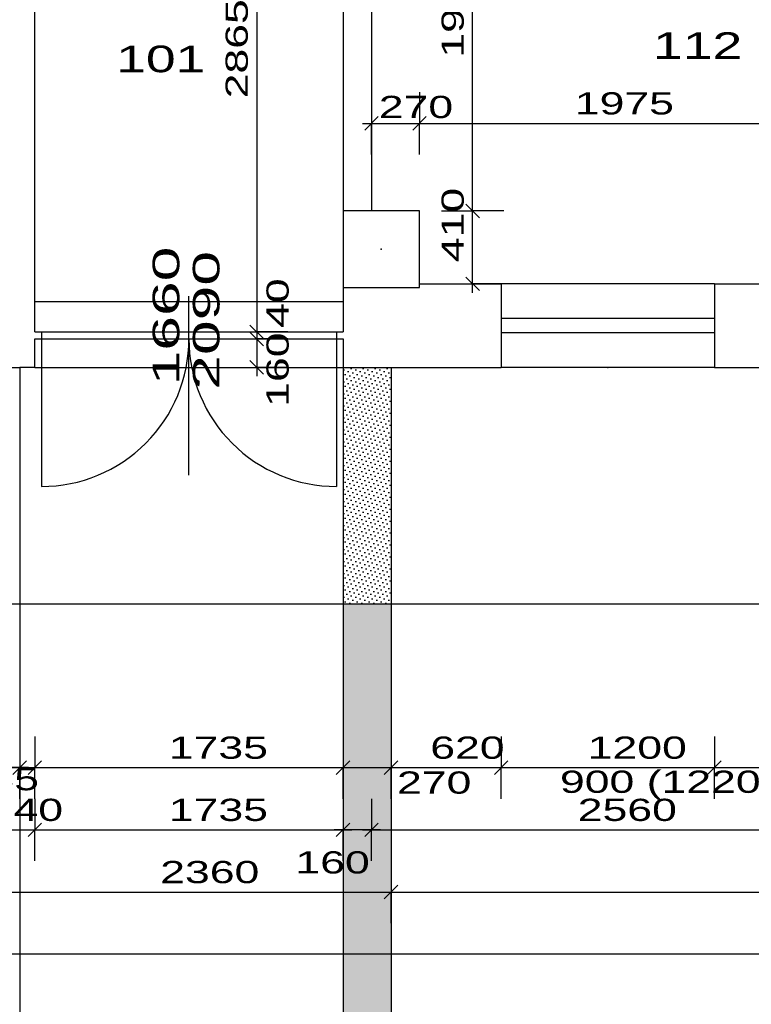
# Model space of a CAD drawing. Extents: x -196363 to 396902, y -489949 to -260582.
# Tile 78 of 256: x 113479 to 117597, y -390706 to -385167. Entities that reach past the tile are written whole.
import ezdxf

# ---------------------------------------------------------------- set-up
doc = ezdxf.new("R2010")
doc.units = 0
doc.header["$MEASUREMENT"] = 0
for name, color, linetype in [('bourani', 15, 'Continuous'), ('koty', 1, 'Continuous'), ('legenda', 1, 'Continuous'), ('noszdiv', 1, 'Continuous'), ('srafbourani', 15, 'Continuous')]:
    doc.layers.add(name, color=color, linetype=linetype)
doc.styles.add('SPIRITTXTSTYLE1', font='ROMAN')
doc.styles.add('SPIRITTXTSTYLE2', font='txt')
doc.linetypes.add('CERCH2', pattern='A,0,-1,[17,dur+dsp vaclavov.shx,S=0.003401,R=0,X=-1,Y=0],0', length=1)
doc.dimstyles.new('SPIRITSTYLE16', dxfattribs={"dimtxt": 125, "dimasz": 12.7, "dimexe": 175, "dimexo": 2942.056152, "dimgap": 50, "dimtad": 1, "dimdec": 3, "dimzin": 0, "dimdsep": 46, "dimlunit": 7, "dimtxsty": 'SPIRITTXTSTYLE1', "dimblk1": '_TICKMARKS16', "dimblk2": '_TICKMARKS16', "dimsah": 1, "dimcen": 0.09, "dimdle": 50, "dimclrd": 1, "dimclre": 1, "dimclrt": 1, "dimadec": 0, "dimazin": 0, "dimtfac": 1, "dimtdec": 4, "dimtofl": 0, "dimtmove": 1, "dimatfit": 0, "dimfxl": 0, "dimtolj": 1, "dimtzin": 0, "dimarcsym": 0})
doc.dimstyles.new('SPIRITSTYLE17', dxfattribs={"dimtxt": 125, "dimasz": 12.7, "dimexe": 175, "dimexo": 4669.553711, "dimgap": 50, "dimtad": 1, "dimdec": 3, "dimzin": 0, "dimdsep": 46, "dimlunit": 7, "dimtxsty": 'SPIRITTXTSTYLE1', "dimblk1": '_TICKMARKS17', "dimblk2": '_TICKMARKS17', "dimsah": 1, "dimcen": 0.09, "dimdle": 50, "dimclrd": 1, "dimclre": 1, "dimclrt": 1, "dimadec": 0, "dimazin": 0, "dimtfac": 1, "dimtdec": 4, "dimtofl": 0, "dimtmove": 1, "dimatfit": 0, "dimfxl": 0, "dimtolj": 1, "dimtzin": 0, "dimarcsym": 0})
doc.dimstyles.new('SPIRITSTYLE18', dxfattribs={"dimtxt": 125, "dimasz": 12.7, "dimexe": 175, "dimexo": 4282.055176, "dimgap": 50, "dimtad": 1, "dimdec": 3, "dimzin": 0, "dimdsep": 46, "dimlunit": 7, "dimtxsty": 'SPIRITTXTSTYLE1', "dimblk1": '_TICKMARKS18', "dimblk2": '_TICKMARKS18', "dimsah": 1, "dimcen": 0.09, "dimdle": 50, "dimclrd": 1, "dimclre": 1, "dimclrt": 1, "dimadec": 0, "dimazin": 0, "dimtfac": 1, "dimtdec": 4, "dimtofl": 0, "dimtmove": 1, "dimatfit": 0, "dimfxl": 0, "dimtolj": 1, "dimtzin": 0, "dimarcsym": 0})
doc.dimstyles.new('SPIRITSTYLE19', dxfattribs={"dimtxt": 125, "dimasz": 12.7, "dimexe": 175, "dimexo": 3307.057129, "dimgap": 50, "dimtad": 1, "dimdec": 3, "dimzin": 0, "dimdsep": 46, "dimlunit": 7, "dimtxsty": 'SPIRITTXTSTYLE1', "dimblk1": '_TICKMARKS19', "dimblk2": '_TICKMARKS19', "dimsah": 1, "dimcen": 0.09, "dimdle": 50, "dimclrd": 1, "dimclre": 1, "dimclrt": 1, "dimadec": 0, "dimazin": 0, "dimtfac": 1, "dimtdec": 4, "dimtofl": 0, "dimtmove": 1, "dimatfit": 0, "dimfxl": 0, "dimtolj": 1, "dimtzin": 0, "dimarcsym": 0})
doc.dimstyles.new('SPIRITSTYLE23', dxfattribs={"dimtxt": 125, "dimasz": 12.7, "dimexe": 175, "dimexo": 3127.049561, "dimgap": 50, "dimtad": 1, "dimdec": 3, "dimzin": 0, "dimdsep": 46, "dimlunit": 7, "dimtxsty": 'SPIRITTXTSTYLE1', "dimblk1": '_TICKMARKS23', "dimblk2": '_TICKMARKS23', "dimsah": 1, "dimcen": 0.09, "dimdle": 50, "dimclrd": 1, "dimclre": 1, "dimclrt": 1, "dimadec": 0, "dimazin": 0, "dimtfac": 1, "dimtdec": 4, "dimtofl": 0, "dimtmove": 1, "dimatfit": 0, "dimfxl": 0, "dimtolj": 1, "dimtzin": 0, "dimarcsym": 0})
doc.dimstyles.new('SPIRITSTYLE24', dxfattribs={"dimtxt": 125, "dimasz": 12.7, "dimexe": 175, "dimexo": 2777.05542, "dimgap": 50, "dimtad": 1, "dimdec": 3, "dimzin": 0, "dimdsep": 46, "dimlunit": 7, "dimtxsty": 'SPIRITTXTSTYLE1', "dimblk1": '_TICKMARKS24', "dimblk2": '_TICKMARKS24', "dimsah": 1, "dimcen": 0.09, "dimdle": 50, "dimclrd": 1, "dimclre": 1, "dimclrt": 1, "dimadec": 0, "dimazin": 0, "dimtfac": 1, "dimtdec": 4, "dimtofl": 0, "dimtmove": 1, "dimatfit": 0, "dimfxl": 0, "dimtolj": 1, "dimtzin": 0, "dimarcsym": 0})
doc.dimstyles.new('SPIRITSTYLE25', dxfattribs={"dimtxt": 125, "dimasz": 12.7, "dimexe": 175, "dimexo": 2077.067139, "dimgap": 50, "dimtad": 1, "dimdec": 3, "dimzin": 0, "dimdsep": 46, "dimlunit": 7, "dimtxsty": 'SPIRITTXTSTYLE1', "dimblk1": '_TICKMARKS25', "dimblk2": '_TICKMARKS25', "dimsah": 1, "dimcen": 0.09, "dimdle": 50, "dimclrd": 1, "dimclre": 1, "dimclrt": 1, "dimadec": 0, "dimazin": 0, "dimtfac": 1, "dimtdec": 4, "dimtofl": 0, "dimtmove": 1, "dimatfit": 0, "dimfxl": 0, "dimtolj": 1, "dimtzin": 0, "dimarcsym": 0})
doc.dimstyles.new('SPIRITSTYLE26', dxfattribs={"dimtxt": 125, "dimasz": 12.7, "dimexe": 175, "dimexo": -175, "dimgap": 50, "dimtad": 1, "dimdec": 3, "dimzin": 0, "dimdsep": 46, "dimlunit": 7, "dimtxsty": 'SPIRITTXTSTYLE1', "dimblk1": '_TICKMARKS26', "dimblk2": '_TICKMARKS26', "dimsah": 1, "dimcen": 0.09, "dimdle": 50, "dimclrd": 1, "dimclre": 1, "dimclrt": 1, "dimadec": 0, "dimazin": 0, "dimtfac": 1, "dimtdec": 4, "dimtofl": 0, "dimtmove": 1, "dimatfit": 0, "dimfxl": 0, "dimtolj": 1, "dimtzin": 0, "dimarcsym": 0})
doc.dimstyles.new('SPIRITSTYLE331', dxfattribs={"dimtxt": 125, "dimasz": 12.7, "dimexe": 175, "dimexo": -55.788673, "dimgap": 50, "dimtad": 1, "dimdec": 3, "dimzin": 0, "dimdsep": 46, "dimlunit": 7, "dimtxsty": 'SPIRITTXTSTYLE1', "dimblk1": '_TICKMARKS331', "dimblk2": '_TICKMARKS331', "dimsah": 1, "dimcen": 0.09, "dimdle": 50, "dimclrd": 1, "dimclre": 1, "dimclrt": 1, "dimadec": 0, "dimazin": 0, "dimtfac": 1, "dimtdec": 4, "dimtofl": 0, "dimtmove": 1, "dimatfit": 0, "dimfxl": 0, "dimtolj": 1, "dimtzin": 0, "dimarcsym": 0})
doc.dimstyles.new('SPIRITSTYLE362', dxfattribs={"dimtxt": 125, "dimasz": 12.7, "dimexe": 175, "dimexo": 7969.371094, "dimgap": 50, "dimtad": 1, "dimdec": 3, "dimzin": 0, "dimdsep": 46, "dimlunit": 7, "dimtxsty": 'SPIRITTXTSTYLE1', "dimblk1": '_TICKMARKS362', "dimblk2": '_TICKMARKS362', "dimsah": 1, "dimcen": 0.09, "dimdle": 50, "dimclrd": 1, "dimclre": 1, "dimclrt": 1, "dimadec": 0, "dimazin": 0, "dimtfac": 1, "dimtdec": 4, "dimtofl": 0, "dimtmove": 1, "dimatfit": 0, "dimfxl": 0, "dimtolj": 1, "dimtzin": 0, "dimarcsym": 0})
doc.dimstyles.new('SPIRITSTYLE91', dxfattribs={"dimtxt": 125, "dimasz": 12.7, "dimexe": 175, "dimexo": -105.745316, "dimgap": 50, "dimtad": 1, "dimdec": 3, "dimzin": 0, "dimdsep": 46, "dimlunit": 7, "dimtxsty": 'SPIRITTXTSTYLE1', "dimblk1": '_TICKMARKS91', "dimblk2": '_TICKMARKS91', "dimsah": 1, "dimcen": 0.09, "dimdle": 50, "dimclrd": 1, "dimclre": 1, "dimclrt": 1, "dimadec": 0, "dimazin": 0, "dimtfac": 1, "dimtdec": 4, "dimtofl": 0, "dimtmove": 1, "dimatfit": 0, "dimfxl": 0, "dimtolj": 1, "dimtzin": 0, "dimarcsym": 0})
doc.dimstyles.new('SPIRITSTYLE93', dxfattribs={"dimtxt": 125, "dimasz": 12.7, "dimexe": 175, "dimexo": 317.819519, "dimgap": 50, "dimtad": 1, "dimdec": 3, "dimzin": 0, "dimdsep": 46, "dimlunit": 7, "dimtxsty": 'SPIRITTXTSTYLE1', "dimblk1": '_TICKMARKS93', "dimblk2": '_TICKMARKS93', "dimsah": 1, "dimcen": 0.09, "dimdle": 50, "dimclrd": 1, "dimclre": 1, "dimclrt": 1, "dimadec": 0, "dimazin": 0, "dimtfac": 1, "dimtdec": 4, "dimtofl": 0, "dimtmove": 1, "dimatfit": 0, "dimfxl": 0, "dimtolj": 1, "dimtzin": 0, "dimarcsym": 0})
pattern_1 = [(45.000008, (858026.688, -24615.152), (-8.41899395, 25.25696945), [0, -23.8125])]

# ---------------------------------------------------------------- blocks, each defined once
blk = doc.blocks.new('_TICKMARKS16')
at = {"color": 1, "linetype": 'Continuous'}
blk.add_line((-3, -3), (3, 3), dxfattribs=at)
blk = doc.blocks.new('*D561')
at = {"color": 1, "linetype": 'Continuous', "ltscale": 300}
for p, q in [((113224.2, -389549.9, 1723.8), (113224.2, -389724.9, 1723.8)), ((113564.2, -389549.9, 1723.8), (113564.2, -389724.9, 1723.8)), ((113174.2, -389724.9, 1723.8), (113614.2, -389724.9, 1723.8)), ((113224.2, -389899.9, 1723.8), (113224.2, -389724.9, 1723.8)), ((113564.2, -389899.9, 1723.8), (113564.2, -389724.9, 1723.8))]:
    blk.add_line(p, q, dxfattribs=at)
at = {"color": 1, "linetype": 'Continuous', "ltscale": 300, "xscale": 12.69999980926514, "yscale": 12.69999980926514, "zscale": 12.69999980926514, "rotation": 180.0000050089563}
blk.add_blockref('_TICKMARKS16', (113224.2, -389724.9, 1723.8), dxfattribs=at)
at = {"color": 1, "linetype": 'Continuous', "ltscale": 300, "xscale": 12.69999980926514, "yscale": 12.69999980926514, "zscale": 12.69999980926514}
blk.add_blockref('_TICKMARKS16', (113564.2, -389724.9, 1723.8), dxfattribs=at)
at = {"color": 1, "linetype": 'Continuous', "ltscale": 300, "style": 'SPIRITTXTSTYLE1', "width": 1.5}
blk.add_text('340', height=125, dxfattribs=at).set_placement((113304.9, -389674.9, 1723.8))
blk = doc.blocks.new('_TICKMARKS17')
at = {"color": 1, "linetype": 'Continuous'}
blk.add_line((-3, -3), (3, 3), dxfattribs=at)
blk = doc.blocks.new('*D562')
at = {"color": 1, "linetype": 'Continuous', "ltscale": 300}
for p, q in [((113564.2, -389549.9, 1723.8), (113564.2, -389724.9, 1723.8)), ((115299.1, -389549.9, 1723.8), (115299.1, -389724.9, 1723.8)), ((113514.2, -389724.9, 1723.8), (115349.1, -389724.9, 1723.8)), ((113564.2, -389899.9, 1723.8), (113564.2, -389724.9, 1723.8)), ((115299.1, -389899.9, 1723.8), (115299.1, -389724.9, 1723.8))]:
    blk.add_line(p, q, dxfattribs=at)
at = {"color": 1, "linetype": 'Continuous', "ltscale": 300, "xscale": 12.69999980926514, "yscale": 12.69999980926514, "zscale": 12.69999980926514, "rotation": 180.0000050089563}
blk.add_blockref('_TICKMARKS17', (113564.2, -389724.9, 1723.8), dxfattribs=at)
at = {"color": 1, "linetype": 'Continuous', "ltscale": 300, "xscale": 12.69999980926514, "yscale": 12.69999980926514, "zscale": 12.69999980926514}
blk.add_blockref('_TICKMARKS17', (115299.1, -389724.9, 1723.8), dxfattribs=at)
at = {"color": 1, "linetype": 'Continuous', "ltscale": 300, "style": 'SPIRITTXTSTYLE1', "width": 1.5}
blk.add_text('1735', height=125, dxfattribs=at).set_placement((114318.6, -389674.9, 1723.8))
blk = doc.blocks.new('_TICKMARKS18')
at = {"color": 1, "linetype": 'Continuous'}
blk.add_line((-3, -3), (3, 3), dxfattribs=at)
blk = doc.blocks.new('*D563')
at = {"color": 1, "linetype": 'Continuous', "ltscale": 300}
for p, q in [((115299.1, -389549.9, 1723.8), (115299.1, -389724.9, 1723.8)), ((115459.2, -389549.9, 1723.8), (115459.2, -389724.9, 1723.8)), ((115509.2, -389724.9, 1723.8), (115249.1, -389724.9, 1723.8)), ((115299.1, -389899.9, 1723.8), (115299.1, -389724.9, 1723.8)), ((115459.2, -389899.9, 1723.8), (115459.2, -389724.9, 1723.8))]:
    blk.add_line(p, q, dxfattribs=at)
at = {"color": 1, "linetype": 'Continuous', "ltscale": 300, "xscale": 12.69999980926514, "yscale": 12.69999980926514, "zscale": 12.69999980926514}
for p, rotation in [((115299.1, -389724.9, 1723.8), 180.0000050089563), ((115459.2, -389724.9, 1723.8), 360.0000100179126)]:
    blk.add_blockref('_TICKMARKS18', p, dxfattribs=dict(at, rotation=rotation))
at = {"color": 1, "linetype": 'Continuous', "ltscale": 300, "style": 'SPIRITTXTSTYLE1', "width": 1.5}
blk.add_text('160', height=125, rotation=360, dxfattribs=at).set_placement((115031, -389970.4, 1723.8))
blk = doc.blocks.new('_TICKMARKS19')
at = {"color": 1, "linetype": 'Continuous'}
blk.add_line((-3, -3), (3, 3), dxfattribs=at)
blk = doc.blocks.new('*D564')
at = {"color": 1, "linetype": 'Continuous', "ltscale": 300}
for p, q in [((115459.2, -389549.9, 1723.8), (115459.2, -389724.9, 1723.8)), ((118019.2, -389549.9, 1723.8), (118019.2, -389724.9, 1723.8)), ((115409.2, -389724.9, 1723.8), (118069.2, -389724.9, 1723.8)), ((115459.2, -389899.9, 1723.8), (115459.2, -389724.9, 1723.8)), ((118019.2, -389899.9, 1723.8), (118019.2, -389724.9, 1723.8))]:
    blk.add_line(p, q, dxfattribs=at)
at = {"color": 1, "linetype": 'Continuous', "ltscale": 300, "xscale": 12.69999980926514, "yscale": 12.69999980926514, "zscale": 12.69999980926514, "rotation": 180.0000050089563}
blk.add_blockref('_TICKMARKS19', (115459.2, -389724.9, 1723.8), dxfattribs=at)
at = {"color": 1, "linetype": 'Continuous', "ltscale": 300, "xscale": 12.69999980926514, "yscale": 12.69999980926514, "zscale": 12.69999980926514}
blk.add_blockref('_TICKMARKS19', (118019.2, -389724.9, 1723.8), dxfattribs=at)
at = {"color": 1, "linetype": 'Continuous', "ltscale": 300, "style": 'SPIRITTXTSTYLE1', "width": 1.5}
blk.add_text('2560', height=125, dxfattribs=at).set_placement((116620.1, -389674.9, 1723.8))
blk = doc.blocks.new('_TICKMARKS23')
at = {"color": 1, "linetype": 'Continuous'}
blk.add_line((-3, -3), (3, 3), dxfattribs=at)
blk = doc.blocks.new('*D578')
at = {"color": 1, "linetype": 'Continuous', "ltscale": 300}
for p, q in [((108904.2, -390249.9, 1723.8), (108904.2, -390424.9, 1723.8)), ((134174.2, -390249.9, 1723.8), (134174.2, -390424.9, 1723.8)), ((134224.2, -390424.9, 1723.8), (108854.2, -390424.9, 1723.8)), ((108904.2, -390599.9, 1723.8), (108904.2, -390424.9, 1723.8)), ((134174.2, -390599.9, 1723.8), (134174.2, -390424.9, 1723.8))]:
    blk.add_line(p, q, dxfattribs=at)
at = {"color": 1, "linetype": 'Continuous', "ltscale": 300, "xscale": 12.69999980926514, "yscale": 12.69999980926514, "zscale": 12.69999980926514}
for p, rotation in [((108904.2, -390424.9, 1723.8), 180.0000050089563), ((134174.2, -390424.9, 1723.8), 360.0000100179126)]:
    blk.add_blockref('_TICKMARKS23', p, dxfattribs=dict(at, rotation=rotation))
at = {"color": 1, "linetype": 'Continuous', "ltscale": 300, "style": 'SPIRITTXTSTYLE1', "width": 1.5}
blk.add_text('25270', height=125, rotation=360, dxfattribs=at).set_placement((121390.4, -390374.9, 1723.8))
blk = doc.blocks.new('_TICKMARKS24')
at = {"color": 1, "linetype": 'Continuous'}
blk.add_line((-3, -3), (3, 3), dxfattribs=at)
blk = doc.blocks.new('*D580')
at = {"color": 1, "linetype": 'Continuous', "ltscale": 300}
for p, q in [((113209.2, -389899.9, 1723.8), (113209.2, -390074.9, 1723.8)), ((115569.2, -389899.9, 1723.8), (115569.2, -390074.9, 1723.8)), ((113159.2, -390074.9, 1723.8), (115619.1, -390074.9, 1723.8)), ((113209.2, -390249.9, 1723.8), (113209.2, -390074.9, 1723.8)), ((115569.2, -390249.9, 1723.8), (115569.2, -390074.9, 1723.8))]:
    blk.add_line(p, q, dxfattribs=at)
at = {"color": 1, "linetype": 'Continuous', "ltscale": 300, "xscale": 12.69999980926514, "yscale": 12.69999980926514, "zscale": 12.69999980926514, "rotation": 180.0000050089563}
blk.add_blockref('_TICKMARKS24', (113209.2, -390074.9, 1723.8), dxfattribs=at)
at = {"color": 1, "linetype": 'Continuous', "ltscale": 300, "xscale": 12.69999980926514, "yscale": 12.69999980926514, "zscale": 12.69999980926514}
blk.add_blockref('_TICKMARKS24', (115569.2, -390074.9, 1723.8), dxfattribs=at)
at = {"color": 1, "linetype": 'Continuous', "ltscale": 300, "style": 'SPIRITTXTSTYLE1', "width": 1.5}
blk.add_text('2360', height=125, dxfattribs=at).set_placement((114270.1, -390024.9, 1723.8))
blk = doc.blocks.new('*D581')
at = {"color": 1, "linetype": 'Continuous', "ltscale": 300}
for p, q in [((115569.2, -389899.9, 1723.8), (115569.2, -390074.9, 1723.8)), ((134174.2, -389899.9, 1723.8), (134174.2, -390074.9, 1723.8)), ((115519.2, -390074.9, 1723.8), (134224.2, -390074.9, 1723.8)), ((115569.2, -390249.9, 1723.8), (115569.2, -390074.9, 1723.8)), ((134174.2, -390249.9, 1723.8), (134174.2, -390074.9, 1723.8))]:
    blk.add_line(p, q, dxfattribs=at)
at = {"color": 1, "linetype": 'Continuous', "ltscale": 300, "xscale": 12.69999980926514, "yscale": 12.69999980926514, "zscale": 12.69999980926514, "rotation": 180.0000050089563}
blk.add_blockref('_TICKMARKS24', (115569.2, -390074.9, 1723.8), dxfattribs=at)
at = {"color": 1, "linetype": 'Continuous', "ltscale": 300, "xscale": 12.69999980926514, "yscale": 12.69999980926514, "zscale": 12.69999980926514}
blk.add_blockref('_TICKMARKS24', (134174.2, -390074.9, 1723.8), dxfattribs=at)
at = {"color": 1, "linetype": 'Continuous', "ltscale": 300, "style": 'SPIRITTXTSTYLE1', "width": 1.5}
blk.add_text('18605', height=125, dxfattribs=at).set_placement((124728.8, -390024.9, 1723.8))
blk = doc.blocks.new('_TICKMARKS25')
at = {"color": 1, "linetype": 'Continuous'}
blk.add_line((-3, -3), (3, 3), dxfattribs=at)
blk = doc.blocks.new('*D582')
at = {"color": 1, "linetype": 'Continuous', "ltscale": 300}
for p, q in [((113479.2, -389199.9, 1723.8), (113479.2, -389374.9, 1723.8)), ((113564.2, -389199.9, 1723.8), (113564.2, -389374.9, 1723.8)), ((113429.2, -389374.9, 1723.8), (113614.2, -389374.9, 1723.8)), ((113479.2, -389549.9, 1723.8), (113479.2, -389374.9, 1723.8)), ((113564.2, -389549.9, 1723.8), (113564.2, -389374.9, 1723.8))]:
    blk.add_line(p, q, dxfattribs=at)
at = {"color": 1, "linetype": 'Continuous', "ltscale": 300, "xscale": 12.69999980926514, "yscale": 12.69999980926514, "zscale": 12.69999980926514, "rotation": 180.0000050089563}
blk.add_blockref('_TICKMARKS25', (113479.2, -389374.9, 1723.8), dxfattribs=at)
at = {"color": 1, "linetype": 'Continuous', "ltscale": 300, "xscale": 12.69999980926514, "yscale": 12.69999980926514, "zscale": 12.69999980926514}
blk.add_blockref('_TICKMARKS25', (113564.2, -389374.9, 1723.8), dxfattribs=at)
at = {"color": 1, "linetype": 'Continuous', "ltscale": 300, "style": 'SPIRITTXTSTYLE1', "width": 1.5}
blk.add_text('85', height=125, dxfattribs=at).set_placement((113308.8, -389502.1, 1723.8))
blk = doc.blocks.new('*D583')
at = {"color": 1, "linetype": 'Continuous', "ltscale": 300}
for p, q in [((113209.2, -389199.9, 1723.8), (113209.2, -389374.9, 1723.8)), ((113479.2, -389199.9, 1723.8), (113479.2, -389374.9, 1723.8)), ((113529.2, -389374.9, 1723.8), (113159.2, -389374.9, 1723.8)), ((113209.2, -389549.9, 1723.8), (113209.2, -389374.9, 1723.8)), ((113479.2, -389549.9, 1723.8), (113479.2, -389374.9, 1723.8))]:
    blk.add_line(p, q, dxfattribs=at)
at = {"color": 1, "linetype": 'Continuous', "ltscale": 300, "xscale": 12.69999980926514, "yscale": 12.69999980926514, "zscale": 12.69999980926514}
for p, rotation in [((113209.2, -389374.9, 1723.8), 180.0000050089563), ((113479.2, -389374.9, 1723.8), 360.0000100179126)]:
    blk.add_blockref('_TICKMARKS25', p, dxfattribs=dict(at, rotation=rotation))
at = {"color": 1, "linetype": 'Continuous', "ltscale": 300, "style": 'SPIRITTXTSTYLE1', "width": 1.5}
blk.add_text('270', height=125, rotation=360, dxfattribs=at).set_placement((112992, -389521.3, 1723.8))
blk = doc.blocks.new('*D585')
at = {"color": 1, "linetype": 'Continuous', "ltscale": 300}
for p, q in [((113564.2, -389199.9, 1723.8), (113564.2, -389374.9, 1723.8)), ((115299.1, -389199.9, 1723.8), (115299.1, -389374.9, 1723.8)), ((113514.2, -389374.9, 1723.8), (115349.1, -389374.9, 1723.8)), ((113564.2, -389549.9, 1723.8), (113564.2, -389374.9, 1723.8)), ((115299.1, -389549.9, 1723.8), (115299.1, -389374.9, 1723.8))]:
    blk.add_line(p, q, dxfattribs=at)
at = {"color": 1, "linetype": 'Continuous', "ltscale": 300, "xscale": 12.69999980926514, "yscale": 12.69999980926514, "zscale": 12.69999980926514, "rotation": 180.0000050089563}
blk.add_blockref('_TICKMARKS25', (113564.2, -389374.9, 1723.8), dxfattribs=at)
at = {"color": 1, "linetype": 'Continuous', "ltscale": 300, "xscale": 12.69999980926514, "yscale": 12.69999980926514, "zscale": 12.69999980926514}
blk.add_blockref('_TICKMARKS25', (115299.1, -389374.9, 1723.8), dxfattribs=at)
at = {"color": 1, "linetype": 'Continuous', "ltscale": 300, "style": 'SPIRITTXTSTYLE1', "width": 1.5}
blk.add_text('1735', height=125, dxfattribs=at).set_placement((114318.6, -389324.9, 1723.8))
blk = doc.blocks.new('_TICKMARKS26')
at = {"color": 1, "linetype": 'Continuous'}
blk.add_line((-3, -3), (3, 3), dxfattribs=at)
blk = doc.blocks.new('*D586')
at = {"color": 1, "linetype": 'Continuous', "ltscale": 300}
for p, q in [((115299.1, -389199.9, 1723.8), (115299.1, -389374.9, 1723.8)), ((115569.2, -389199.9, 1723.8), (115569.2, -389374.9, 1723.8)), ((115249.1, -389374.9, 1723.8), (115619.1, -389374.9, 1723.8)), ((115299.1, -389549.9, 1723.8), (115299.1, -389374.9, 1723.8)), ((115569.2, -389549.9, 1723.8), (115569.2, -389374.9, 1723.8))]:
    blk.add_line(p, q, dxfattribs=at)
at = {"color": 1, "linetype": 'Continuous', "ltscale": 300, "xscale": 12.69999980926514, "yscale": 12.69999980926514, "zscale": 12.69999980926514, "rotation": 180.0000050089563}
blk.add_blockref('_TICKMARKS26', (115299.1, -389374.9, 1723.8), dxfattribs=at)
at = {"color": 1, "linetype": 'Continuous', "ltscale": 300, "xscale": 12.69999980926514, "yscale": 12.69999980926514, "zscale": 12.69999980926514}
blk.add_blockref('_TICKMARKS26', (115569.2, -389374.9, 1723.8), dxfattribs=at)
at = {"color": 1, "linetype": 'Continuous', "ltscale": 300, "style": 'SPIRITTXTSTYLE1', "width": 1.5}
blk.add_text('270', height=125, dxfattribs=at).set_placement((115602.9, -389521.3, 1723.8))
blk = doc.blocks.new('*D587')
at = {"color": 1, "linetype": 'Continuous', "ltscale": 300}
for p, q in [((115569.2, -389199.9, 1723.8), (115569.2, -389374.9, 1723.8)), ((116189.1, -389199.9, 1723.8), (116189.1, -389374.9, 1723.8)), ((115519.2, -389374.9, 1723.8), (116239.1, -389374.9, 1723.8)), ((115569.2, -389549.9, 1723.8), (115569.2, -389374.9, 1723.8)), ((116189.1, -389549.9, 1723.8), (116189.1, -389374.9, 1723.8))]:
    blk.add_line(p, q, dxfattribs=at)
at = {"color": 1, "linetype": 'Continuous', "ltscale": 300, "xscale": 12.69999980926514, "yscale": 12.69999980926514, "zscale": 12.69999980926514, "rotation": 180.0000050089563}
blk.add_blockref('_TICKMARKS25', (115569.2, -389374.9, 1723.8), dxfattribs=at)
at = {"color": 1, "linetype": 'Continuous', "ltscale": 300, "xscale": 12.69999980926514, "yscale": 12.69999980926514, "zscale": 12.69999980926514}
blk.add_blockref('_TICKMARKS25', (116189.1, -389374.9, 1723.8), dxfattribs=at)
at = {"color": 1, "linetype": 'Continuous', "ltscale": 300, "style": 'SPIRITTXTSTYLE1', "width": 1.5}
blk.add_text('620', height=125, dxfattribs=at).set_placement((115789.9, -389324.9, 1723.8))
blk = doc.blocks.new('*D588')
at = {"color": 1, "linetype": 'Continuous', "ltscale": 300}
for p, q in [((116189.1, -389199.9, 1723.8), (116189.1, -389374.9, 1723.8)), ((117389.2, -389199.9, 1723.8), (117389.2, -389374.9, 1723.8)), ((116139.1, -389374.9, 1723.8), (117439.2, -389374.9, 1723.8)), ((116189.1, -389549.9, 1723.8), (116189.1, -389374.9, 1723.8)), ((117389.2, -389549.9, 1723.8), (117389.2, -389374.9, 1723.8))]:
    blk.add_line(p, q, dxfattribs=at)
at = {"color": 1, "linetype": 'Continuous', "ltscale": 300, "xscale": 12.69999980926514, "yscale": 12.69999980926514, "zscale": 12.69999980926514, "rotation": 180.0000050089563}
blk.add_blockref('_TICKMARKS25', (116189.1, -389374.9, 1723.8), dxfattribs=at)
at = {"color": 1, "linetype": 'Continuous', "ltscale": 300, "xscale": 12.69999980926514, "yscale": 12.69999980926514, "zscale": 12.69999980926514}
blk.add_blockref('_TICKMARKS25', (117389.2, -389374.9, 1723.8), dxfattribs=at)
at = {"color": 1, "linetype": 'Continuous', "ltscale": 300, "style": 'SPIRITTXTSTYLE1', "width": 1.5}
blk.add_text('1200', height=125, dxfattribs=at).set_placement((116676.1, -389324.9, 1723.8))
blk = doc.blocks.new('*D589')
at = {"color": 1, "linetype": 'Continuous', "ltscale": 300}
for p, q in [((117389.2, -389199.9, 1723.8), (117389.2, -389374.9, 1723.8)), ((118254.2, -389199.9, 1723.8), (118254.2, -389374.9, 1723.8)), ((117339.2, -389374.9, 1723.8), (118304.2, -389374.9, 1723.8)), ((117389.2, -389549.9, 1723.8), (117389.2, -389374.9, 1723.8)), ((118254.2, -389549.9, 1723.8), (118254.2, -389374.9, 1723.8))]:
    blk.add_line(p, q, dxfattribs=at)
at = {"color": 1, "linetype": 'Continuous', "ltscale": 300, "xscale": 12.69999980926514, "yscale": 12.69999980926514, "zscale": 12.69999980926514, "rotation": 180.0000050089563}
blk.add_blockref('_TICKMARKS25', (117389.2, -389374.9, 1723.8), dxfattribs=at)
at = {"color": 1, "linetype": 'Continuous', "ltscale": 300, "xscale": 12.69999980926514, "yscale": 12.69999980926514, "zscale": 12.69999980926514}
blk.add_blockref('_TICKMARKS25', (118254.2, -389374.9, 1723.8), dxfattribs=at)
at = {"color": 1, "linetype": 'Continuous', "ltscale": 300, "style": 'SPIRITTXTSTYLE1', "width": 1.5}
blk.add_text('865', height=125, dxfattribs=at).set_placement((117732.4, -389324.9, 1723.8))
blk = doc.blocks.new('*D740')
at = {"color": 1, "linetype": 'Continuous', "ltscale": 300}
for p, q in [((114638, -384057.9, 1723.8), (114813, -384057.9, 1723.8)), ((114813, -384007.9, 1723.8), (114813, -386972.9, 1723.8)), ((114988, -384057.9, 1723.8), (114813, -384057.9, 1723.8)), ((114638, -386922.9, 1723.8), (114813, -386922.9, 1723.8)), ((114988, -386922.9, 1723.8), (114813, -386922.9, 1723.8))]:
    blk.add_line(p, q, dxfattribs=at)
at = {"color": 1, "linetype": 'Continuous', "ltscale": 300, "xscale": 12.69999980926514, "yscale": 12.69999980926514, "zscale": 12.69999980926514}
for p, rotation in [((114813, -384057.9, 1723.8), 90.00000250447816), ((114813, -386922.9, 1723.8), -90.00000250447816)]:
    blk.add_blockref('_TICKMARKS26', p, dxfattribs=dict(at, rotation=rotation))
at = {"color": 1, "linetype": 'Continuous', "ltscale": 300, "style": 'SPIRITTXTSTYLE1', "width": 1.5}
blk.add_text('2865', height=125, rotation=450, dxfattribs=at).set_placement((114763, -385609.4, 1723.8))
blk = doc.blocks.new('*D741')
at = {"color": 1, "linetype": 'Continuous', "ltscale": 300}
for p, q in [((114813, -386872.8, 1723.8), (114813, -387012.9, 1723.8)), ((114638, -386922.9, 1723.8), (114813, -386922.9, 1723.8)), ((114988, -386922.9, 1723.8), (114813, -386922.9, 1723.8)), ((114638, -386962.9, 1723.8), (114813, -386962.9, 1723.8)), ((114988, -386962.9, 1723.8), (114813, -386962.9, 1723.8))]:
    blk.add_line(p, q, dxfattribs=at)
at = {"color": 1, "linetype": 'Continuous', "ltscale": 300, "xscale": 12.69999980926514, "yscale": 12.69999980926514, "zscale": 12.69999980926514}
for p, rotation in [((114813, -386922.9, 1723.8), 90.00000250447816), ((114813, -386962.9, 1723.8), -90.00000250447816)]:
    blk.add_blockref('_TICKMARKS26', p, dxfattribs=dict(at, rotation=rotation))
at = {"color": 1, "linetype": 'Continuous', "ltscale": 300, "style": 'SPIRITTXTSTYLE1', "width": 1.5}
blk.add_text('40', height=125, rotation=450, dxfattribs=at).set_placement((114993, -386901.1, 1723.8))
blk = doc.blocks.new('*D742')
at = {"color": 1, "linetype": 'Continuous', "ltscale": 300}
for p, q in [((114813, -386912.9, 1723.8), (114813, -387172.9, 1723.8)), ((114638, -386962.9, 1723.8), (114813, -386962.9, 1723.8)), ((114988, -386962.9, 1723.8), (114813, -386962.9, 1723.8)), ((114638, -387122.9, 1723.8), (114813, -387122.9, 1723.8)), ((114988, -387122.9, 1723.8), (114813, -387122.9, 1723.8))]:
    blk.add_line(p, q, dxfattribs=at)
at = {"color": 1, "linetype": 'Continuous', "ltscale": 300, "xscale": 12.69999980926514, "yscale": 12.69999980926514, "zscale": 12.69999980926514}
for p, rotation in [((114813, -386962.9, 1723.8), 90.00000250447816), ((114813, -387122.9, 1723.8), -90.00000250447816)]:
    blk.add_blockref('_TICKMARKS26', p, dxfattribs=dict(at, rotation=rotation))
at = {"color": 1, "linetype": 'Continuous', "ltscale": 300, "style": 'SPIRITTXTSTYLE1', "width": 1.5}
blk.add_text('160', height=125, rotation=450, dxfattribs=at).set_placement((114993, -387344.8, 1723.8))
blk = doc.blocks.new('_TICKMARKS91')
at = {"color": 1, "linetype": 'Continuous'}
blk.add_line((-3, -3), (3, 3), dxfattribs=at)
blk = doc.blocks.new('*D744')
at = {"color": 1, "linetype": 'Continuous', "ltscale": 300}
for p, q in [((116028.4, -386702.9, 1723.8), (116028.4, -386192.9, 1723.8)), ((115853.4, -386242.9, 1723.8), (116028.4, -386242.9, 1723.8)), ((116203.4, -386242.9, 1723.8), (116028.4, -386242.9, 1723.8)), ((115853.4, -386652.9, 1723.8), (116028.4, -386652.9, 1723.8)), ((116203.4, -386652.9, 1723.8), (116028.4, -386652.9, 1723.8))]:
    blk.add_line(p, q, dxfattribs=at)
at = {"color": 1, "linetype": 'Continuous', "ltscale": 300, "xscale": 12.69999980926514, "yscale": 12.69999980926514, "zscale": 12.69999980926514}
for p, rotation in [((116028.4, -386242.9, 1723.8), 90.00000250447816), ((116028.4, -386652.9, 1723.8), 270.0000006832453)]:
    blk.add_blockref('_TICKMARKS91', p, dxfattribs=dict(at, rotation=rotation))
at = {"color": 1, "linetype": 'Continuous', "ltscale": 300, "style": 'SPIRITTXTSTYLE1', "width": 1.5}
blk.add_text('410', height=125, rotation=90, dxfattribs=at).set_placement((115978.4, -386531.2, 1723.8))
blk = doc.blocks.new('_TICKMARKS331')
at = {"color": 1, "linetype": 'Continuous'}
blk.add_line((-3, -3), (3, 3), dxfattribs=at)
blk = doc.blocks.new('*D745')
at = {"color": 1, "linetype": 'Continuous', "ltscale": 300}
for p, q in [((116028.4, -386292.9, 1723.8), (116028.4, -384242.8, 1723.8)), ((115853.4, -384292.8, 1723.8), (116028.4, -384292.8, 1723.8)), ((116203.4, -384292.8, 1723.8), (116028.4, -384292.8, 1723.8)), ((115853.4, -386242.9, 1723.8), (116028.4, -386242.9, 1723.8)), ((116203.4, -386242.9, 1723.8), (116028.4, -386242.9, 1723.8))]:
    blk.add_line(p, q, dxfattribs=at)
at = {"color": 1, "linetype": 'Continuous', "ltscale": 300, "xscale": 12.69999980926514, "yscale": 12.69999980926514, "zscale": 12.69999980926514}
for p, rotation in [((116028.4, -384292.8, 1723.8), 90.00000250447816), ((116028.4, -386242.9, 1723.8), 270.0000006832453)]:
    blk.add_blockref('_TICKMARKS331', p, dxfattribs=dict(at, rotation=rotation))
at = {"color": 1, "linetype": 'Continuous', "ltscale": 300, "style": 'SPIRITTXTSTYLE1', "width": 1.5}
blk.add_text('1950', height=125, rotation=90, dxfattribs=at).set_placement((115978.4, -385380.9, 1723.8))
blk = doc.blocks.new('_TICKMARKS93')
at = {"color": 1, "linetype": 'Continuous'}
blk.add_line((-3, -3), (3, 3), dxfattribs=at)
blk = doc.blocks.new('*D748')
at = {"color": 1, "linetype": 'Continuous', "ltscale": 300}
for p, q in [((115459.2, -385575.1, 1723.8), (115459.2, -385750.1, 1723.8)), ((115729.1, -385575.1, 1723.8), (115729.1, -385750.1, 1723.8)), ((115409.2, -385750.1, 1723.8), (115779.1, -385750.1, 1723.8)), ((115459.2, -385925, 1723.8), (115459.2, -385750.1, 1723.8)), ((115729.1, -385925, 1723.8), (115729.1, -385750.1, 1723.8))]:
    blk.add_line(p, q, dxfattribs=at)
at = {"color": 1, "linetype": 'Continuous', "ltscale": 300, "xscale": 12.69999980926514, "yscale": 12.69999980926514, "zscale": 12.69999980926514, "rotation": 180.0000050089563}
blk.add_blockref('_TICKMARKS93', (115459.2, -385750.1, 1723.8), dxfattribs=at)
at = {"color": 1, "linetype": 'Continuous', "ltscale": 300, "xscale": 12.69999980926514, "yscale": 12.69999980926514, "zscale": 12.69999980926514}
blk.add_blockref('_TICKMARKS93', (115729.1, -385750.1, 1723.8), dxfattribs=at)
at = {"color": 1, "linetype": 'Continuous', "ltscale": 300, "style": 'SPIRITTXTSTYLE1', "width": 1.5}
blk.add_text('270', height=125, dxfattribs=at).set_placement((115500.4, -385720.1, 1723.8))
blk = doc.blocks.new('*D749')
at = {"color": 1, "linetype": 'Continuous', "ltscale": 300}
for p, q in [((115729.1, -385575.1, 1723.8), (115729.1, -385750.1, 1723.8)), ((117704.2, -385575.1, 1723.8), (117704.2, -385750.1, 1723.8)), ((115679.2, -385750.1, 1723.8), (117754.2, -385750.1, 1723.8)), ((115729.1, -385925, 1723.8), (115729.1, -385750.1, 1723.8)), ((117704.2, -385925, 1723.8), (117704.2, -385750.1, 1723.8))]:
    blk.add_line(p, q, dxfattribs=at)
at = {"color": 1, "linetype": 'Continuous', "ltscale": 300, "xscale": 12.69999980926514, "yscale": 12.69999980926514, "zscale": 12.69999980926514, "rotation": 180.0000050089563}
blk.add_blockref('_TICKMARKS93', (115729.1, -385750.1, 1723.8), dxfattribs=at)
at = {"color": 1, "linetype": 'Continuous', "ltscale": 300, "xscale": 12.69999980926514, "yscale": 12.69999980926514, "zscale": 12.69999980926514}
blk.add_blockref('_TICKMARKS93', (117704.2, -385750.1, 1723.8), dxfattribs=at)
at = {"color": 1, "linetype": 'Continuous', "ltscale": 300, "style": 'SPIRITTXTSTYLE1', "width": 1.5}
blk.add_text('1975', height=125, dxfattribs=at).set_placement((116603.6, -385700.1, 1723.8))
blk = doc.blocks.new('_TICKMARKS362')
at = {"color": 1, "linetype": 'Continuous'}
blk.add_line((-3, -3), (3, 3), dxfattribs=at)
blk = doc.blocks.new('*D852')
at = {"color": 1, "linetype": 'Continuous', "ltscale": 300}
for p, q in [((106799.8, -370192.9, 1723.8), (106799.8, -387172.9, 1723.8)), ((106624.8, -370242.9, 1723.8), (106799.8, -370242.9, 1723.8)), ((106974.8, -370242.9, 1723.8), (106799.8, -370242.9, 1723.8)), ((106624.8, -387122.9, 1723.8), (106799.8, -387122.9, 1723.8)), ((106974.8, -387122.9, 1723.8), (106799.8, -387122.9, 1723.8))]:
    blk.add_line(p, q, dxfattribs=at)
at = {"color": 1, "linetype": 'Continuous', "ltscale": 300, "xscale": 12.69999980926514, "yscale": 12.69999980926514, "zscale": 12.69999980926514}
for p, rotation in [((106799.8, -370242.9, 1723.8), 90.00000250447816), ((106799.8, -387122.9, 1723.8), -90.00000250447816)]:
    blk.add_blockref('_TICKMARKS362', p, dxfattribs=dict(at, rotation=rotation))
at = {"color": 1, "linetype": 'Continuous', "ltscale": 300, "style": 'SPIRITTXTSTYLE1', "width": 1.5}
blk.add_text('16880', height=125, rotation=450, dxfattribs=at).set_placement((106749.8, -378825.8, 1723.8))

msp = doc.modelspace()

# ---------------------------------------------------------------- hatches: boundary and pattern name
at = {"layer": 'srafbourani', "linetype": 'Continuous', "ltscale": 300}
h = msp.add_hatch(dxfattribs=at)
h.set_pattern_fill('Nasyp-1', color=15, scale=23.8125, angle=45.00000808, style=0, pattern_type=2)
h.set_pattern_definition(pattern_1)
h.paths.add_polyline_path([(115299.13281, -388452.875), (115569.15625, -388452.875), (115569.15625, -387122.875), (115299.13281, -387122.875)], flags=0)
h = msp.add_hatch(dxfattribs=at)
h.set_pattern_fill('Nasyp-1', color=15, scale=23.8125, angle=45.00000808, style=0, pattern_type=2)
h.set_pattern_definition(pattern_1)
h.paths.add_polyline_path([(115569.15625, -388452.875), (115299.13281, -388452.875), (115299.17969, -390962.84375), (115569.15625, -390962.84375)], flags=0)

# ---------------------------------------------------------------- linework, layer by layer
at = {"layer": 'bourani', "color": 15, "linetype": 'Continuous', "ltscale": 300}
for p, q in [((117389.17969, -386652.875, 4271.3999), (116189.125, -386652.875, 4271.3999)), ((117389.17969, -386847.84375, 4347.59961), (116189.125, -386847.84375, 4347.59961)), ((113564.19531, -386922.875, 3447.6001), (113601.69531, -386922.875, 3447.6001)), ((113601.69531, -386922.875, 3447.6001), (113601.69531, -386962.875, 3447.6001)), ((115261.625, -386922.875, 3447.6001), (115299.13281, -386922.875, 3447.6001)), ((115261.625, -386922.875, 3447.6001), (115261.625, -386962.875, 3447.6001)), ((117389.17969, -386927.875, 4347.59961), (116189.125, -386927.875, 4347.59961)), ((113564.19531, -386962.875, 3447.6001), (113601.69531, -386962.875, 3447.6001)), ((113601.69531, -386962.875, 3447.6001), (113601.69531, -387792.875, 3447.6001)), ((115261.625, -386962.875, 3447.6001), (115299.13281, -386962.875, 3447.6001)), ((115261.625, -386962.875, 3447.6001), (115261.625, -387792.875, 3447.6001)), ((113479.16406, -387122.875, 2623.80005), (113479.16406, -390962.84375, 2623.80005)), ((115299.13281, -387122.875, 2623.80005), (115299.17969, -390962.84375, 2623.80005)), ((115569.15625, -387122.875, 2623.80005), (115569.15625, -390962.84375, 2623.80005)), ((117389.17969, -387122.875, 4271.3999), (116189.125, -387122.875, 4271.3999))]:
    msp.add_line(p, q, dxfattribs=at)
at = {"layer": 'bourani', "color": 15, "linetype": 'Continuous', "ltscale": 250}
msp.add_line((114431.66406, -387728.5, 1723.80005), (114431.66406, -386722.625, 1723.80005), dxfattribs=at)
at = {"layer": 'bourani', "color": 15, "linetype": 'CERCH2', "ltscale": 300}
for p, q in [((113601.69531, -386922.875, 3447.6001), (115261.625, -386922.875, 3447.6001)), ((113601.69531, -386962.875, 3447.6001), (115261.625, -386962.875, 3447.6001))]:
    msp.add_line(p, q, dxfattribs=at)
at = {"layer": 'bourani', "color": 15, "linetype": 'Continuous', "ltscale": 300}
for centre, radius, start, end in [((113601.69531, -386962.875, 3447.6001), 829.99554, 269.99915374, 360.00001002), ((115261.625, -386962.875, 3447.6001), 829.99567, 180.00000501, 270.00087495)]:
    msp.add_arc(centre, radius, start, end, dxfattribs=at)
at = {"layer": 'bourani', "color": 15, "linetype": 'Continuous', "ltscale": 304.799988}
msp.add_point((114431.66406, -386922.875, 1723.80005), dxfattribs=at)
at = {"layer": 'bourani', "color": 15, "linetype": 'Continuous', "ltscale": 250}
msp.add_point((114431.66406, -386922.875, 1723.80005), dxfattribs=at)
at = {"layer": 'bourani', "color": 15, "linetype": 'Continuous', "ltscale": 300}
for p in [(114431.66406, -386962.875, 3447.6001), (116789.14844, -387122.875, 3447.6001)]:
    msp.add_point(p, dxfattribs=at)
at = {"layer": 'noszdiv', "color": 1, "linetype": 'Continuous', "ltscale": 300}
for p, q in [((115299.13281, -381802.875, 2623.80005), (115299.13281, -386922.875, 2623.80005)), ((113564.19531, -386922.875, 2623.80005), (113564.19531, -382837.90625, 2623.80005)), ((115459.17188, -384292.84375, 2623.80005), (115459.17188, -386242.875, 2623.80005)), ((115459.17188, -386242.875, 2623.80005), (115299.13281, -386242.875, 2623.80005)), ((115299.13281, -386242.875, 2623.80005), (115299.13281, -386672.84375, 2623.80005)), ((115729.14844, -386242.875, 2623.80005), (115459.17188, -386242.875, 2623.80005)), ((115729.14844, -386672.84375, 2623.80005), (115729.14844, -386242.875, 2623.80005)), ((115729.14844, -386652.875, 2623.80005), (116189.125, -386652.875, 2623.80005)), ((116189.125, -386652.875, 2623.80005), (116189.125, -387122.875, 2623.80005)), ((117389.17969, -386652.875, 2623.80005), (117704.19531, -386652.875, 2623.80005)), ((117389.17969, -386652.875, 2623.80005), (117389.17969, -387122.875, 2623.80005)), ((115299.13281, -386672.84375, 2623.80005), (115729.14844, -386672.84375, 2623.80005)), ((113564.19531, -387122.875, 2623.80005), (113564.19531, -386962.875, 2623.80005)), ((115299.13281, -386962.875, 2623.80005), (115299.13281, -387122.875, 2623.80005)), ((113564.19531, -387122.875, 2623.80005), (113479.16406, -387122.875, 2623.80005)), ((115569.15625, -387122.875, 2623.80005), (116189.125, -387122.875, 2623.80005)), ((117389.17969, -387122.875, 2623.80005), (118254.16406, -387122.875, 2623.80005))]:
    msp.add_line(p, q, dxfattribs=at)
at = {"layer": 'noszdiv', "color": 1, "linetype": 'CERCH2', "ltscale": 300}
for p, q in [((113564.19531, -386752.90625, 2623.80005), (115299.13281, -386752.90625, 2623.80005)), ((113564.19531, -387122.875, 2623.80005), (115299.13281, -387122.875, 2623.80005)), ((108754.17188, -388452.875, 2623.80005), (134324.125, -388452.875, 2623.80005))]:
    msp.add_line(p, q, dxfattribs=at)
at = {"layer": 'noszdiv', "color": 1, "linetype": 'Continuous', "ltscale": 300}
msp.add_point((115514.14062, -386457.84375, 2623.80005), dxfattribs=at)
at = {"layer": 'srafbourani', "color": 15, "linetype": 'Continuous', "ltscale": 300}
for p, q in [((113209.1875, -387122.875, 1723.80005), (113479.16406, -387122.875, 1723.80005)), ((115299.13281, -387122.875, 1723.80005), (115569.15625, -387122.875, 1723.80005))]:
    msp.add_line(p, q, dxfattribs=at)

# ---------------------------------------------------------------- texts
at = {"layer": 'bourani', "color": 15, "linetype": 'Continuous', "ltscale": 300, "style": 'SPIRITTXTSTYLE2', "width": 1.5}
msp.add_text('112', height=150, dxfattribs=at).set_placement((117043.64844, -385387.78125, 1723.80005))
at = {"layer": 'bourani', "color": 15, "linetype": 'Continuous', "ltscale": 250, "style": 'SPIRITTXTSTYLE1', "width": 1.75}
for s, p in [('1660', (114377.53906, -387224.40625)), ('2090', (114603.60938, -387248.8125))]:
    msp.add_text(s, height=150, rotation=90.0000025, dxfattribs=at).set_placement(p)
at = {"layer": 'koty', "color": 1, "linetype": 'Continuous', "ltscale": 300, "style": 'SPIRITTXTSTYLE1', "width": 1.5}
msp.add_text('900 (1220)', height=125, dxfattribs=at).set_placement((116519.82031, -389516.71875, 1723.80005))
at = {"layer": 'legenda', "color": 1, "linetype": 'Continuous', "ltscale": 300, "style": 'SPIRITTXTSTYLE2', "width": 1.5}
msp.add_text('101', height=150, dxfattribs=at).set_placement((114022.1875, -385462.53125, 1723.80005))

# ---------------------------------------------------------------- dimensions: what is measured, and where the dimension line sits
at = {"layer": 'koty', "color": 1, "linetype": 'Continuous', "ltscale": 300}
for base, p1, p2, angle, dimstyle, picture, middle in [((106799.7578125, -370242.90625, 1723.8000488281), (114944.125, -370242.90625, 1723.8000488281), (108904.1875, -387122.875, 1723.8000488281), 90.0000025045, 'SPIRITSTYLE362', '*D852', (106799.7578125, -378682.90625, 1723.8000488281)), ((114813.0078125, -384057.9375, 1723.8000488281), (114813.0078125, -384057.9375, 1723.8000488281), (114813.0078125, -386922.875, 1723.8000488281), 90.0000025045, 'SPIRITSTYLE26', '*D740', (114813.0078125, -385490.40625, 1723.8000488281)), ((116028.39062, -386242.875, 1723.80005), (115729.14844, -386242.875, 1723.80005), (115909.17969, -384292.84375, 1723.80005), 90.0000025, 'SPIRITSTYLE331', '*D745', (116028.39062, -385267.84375, 1723.80005)), ((116028.39062, -386652.875, 1723.80005), (115959.13281, -386652.875, 1723.80005), (115729.14844, -386242.875, 1723.80005), 90.0000025, 'SPIRITSTYLE91', '*D744', (116028.39062, -386447.84375, 1723.80005))]:
    dim = msp.add_linear_dim(base=base, p1=p1, p2=p2, angle=angle, dimstyle=dimstyle, dxfattribs=at)
    dim.commit()
    dim.dimension.update_dxf_attribs({"geometry": picture, "text_midpoint": middle})
for base, p1, p2, dimstyle, picture, middle in [((113564.1953125, -389724.9375, 1723.8000488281), (113564.1953125, -384880.375, 1723.8000488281), (115299.1328125, -384880.375, 1723.8000488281), 'SPIRITSTYLE17', '*D562', (114431.6640625, -389724.9375, 1723.8000488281)), ((115729.14844, -385750.0625, 1723.80005), (115729.14844, -386242.875, 1723.80005), (117704.19531, -386242.875, 1723.80005), 'SPIRITSTYLE93', '*D749', (116716.67188, -385750.0625, 1723.80005)), ((115459.17188, -389724.9375, 1723.80005), (115459.17188, -386242.875, 1723.80005), (118019.16406, -386242.875, 1723.80005), 'SPIRITSTYLE19', '*D564', (116739.17188, -389724.9375, 1723.80005)), ((113224.17188, -389724.9375, 1723.80005), (113224.17188, -386607.875, 1723.80005), (113564.19531, -386607.875, 1723.80005), 'SPIRITSTYLE16', '*D561', (113394.17969, -389724.9375, 1723.80005)), ((134174.15625, -390424.90625, 1723.80005), (134174.15625, -387122.875, 1723.80005), (108904.1875, -387122.875, 1723.80005), 'SPIRITSTYLE23', '*D578', (121539.17188, -390424.90625, 1723.80005)), ((113209.1875, -390074.90625, 1723.80005), (113209.1875, -387122.875, 1723.80005), (115569.15625, -387122.875, 1723.80005), 'SPIRITSTYLE24', '*D580', (114389.17188, -390074.90625, 1723.80005)), ((113564.1953125, -389374.9375, 1723.8000488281), (113564.1953125, -387122.875, 1723.8000488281), (115299.1328125, -387122.875, 1723.8000488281), 'SPIRITSTYLE25', '*D585', (114431.6640625, -389374.9375, 1723.8000488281)), ((115569.15625, -390074.90625, 1723.80005), (115569.15625, -387122.875, 1723.80005), (134174.15625, -387122.875, 1723.80005), 'SPIRITSTYLE24', '*D581', (124871.65625, -390074.90625, 1723.80005)), ((115569.15625, -389374.9375, 1723.80005), (115569.15625, -387122.875, 1723.80005), (116189.125, -387122.875, 1723.80005), 'SPIRITSTYLE25', '*D587', (115879.14062, -389374.9375, 1723.80005)), ((116189.125, -389374.9375, 1723.80005), (116189.125, -387122.875, 1723.80005), (117389.17969, -387122.875, 1723.80005), 'SPIRITSTYLE25', '*D588', (116789.14844, -389374.9375, 1723.80005)), ((117389.17969, -389374.9375, 1723.80005), (117389.17969, -387122.875, 1723.80005), (118254.16406, -387122.875, 1723.80005), 'SPIRITSTYLE25', '*D589', (117821.67188, -389374.9375, 1723.80005))]:
    dim = msp.add_linear_dim(base=base, p1=p1, p2=p2, dimstyle=dimstyle, dxfattribs=at)
    dim.commit()
    dim.dimension.update_dxf_attribs({"geometry": picture, "text_midpoint": middle})
for base, p1, p2, dimstyle, picture, middle in [((115459.17188, -389724.9375, 1723.80005), (115459.17188, -385267.875, 1723.80005), (115299.13281, -385267.875, 1723.80005), 'SPIRITSTYLE18', '*D563', (114882.24219, -389970.375)), ((115459.17188, -385750.0625, 1723.80005), (115459.17188, -386242.875, 1723.80005), (115729.14844, -386242.875, 1723.80005), 'SPIRITSTYLE93', '*D748', (115643.3125, -385720.09375)), ((113479.16406, -389374.9375, 1723.80005), (113479.16406, -387122.875, 1723.80005), (113209.1875, -387122.875, 1723.80005), 'SPIRITSTYLE25', '*D583', (112849.14062, -389521.3125)), ((113479.16406, -389374.9375, 1723.80005), (113479.16406, -387122.875, 1723.80005), (113564.19531, -387122.875, 1723.80005), 'SPIRITSTYLE25', '*D582', (113421.89844, -389502.125)), ((115299.13281, -389374.9375, 1723.80005), (115299.13281, -389374.9375, 1723.80005), (115569.15625, -389374.9375, 1723.80005), 'SPIRITSTYLE26', '*D586', (115745.80469, -389521.3125))]:
    dim = msp.add_linear_dim(base=base, p1=p1, p2=p2, dimstyle=dimstyle, dxfattribs=at)
    dim.commit()
    dim.dimension.update_dxf_attribs({"geometry": picture, "text_midpoint": middle, "dimtype": 160})
for base, p1, p2, picture, middle in [((114813.00781, -386922.875, 1723.80005), (114813.00781, -386922.875, 1723.80005), (114813.00781, -386962.875, 1723.80005), '*D741', (115106.09375, -386901.125)), ((114813.00781, -386962.875, 1723.80005), (114813.00781, -386962.875, 1723.80005), (114813.00781, -387122.875, 1723.80005), '*D742', (115141.79688, -387344.78125))]:
    dim = msp.add_linear_dim(base=base, p1=p1, p2=p2, angle=90.0000025, dimstyle='SPIRITSTYLE26', dxfattribs=at)
    dim.commit()
    dim.dimension.update_dxf_attribs({"geometry": picture, "text_midpoint": middle, "dimtype": 160})

doc.saveas('drawing.dxf')
